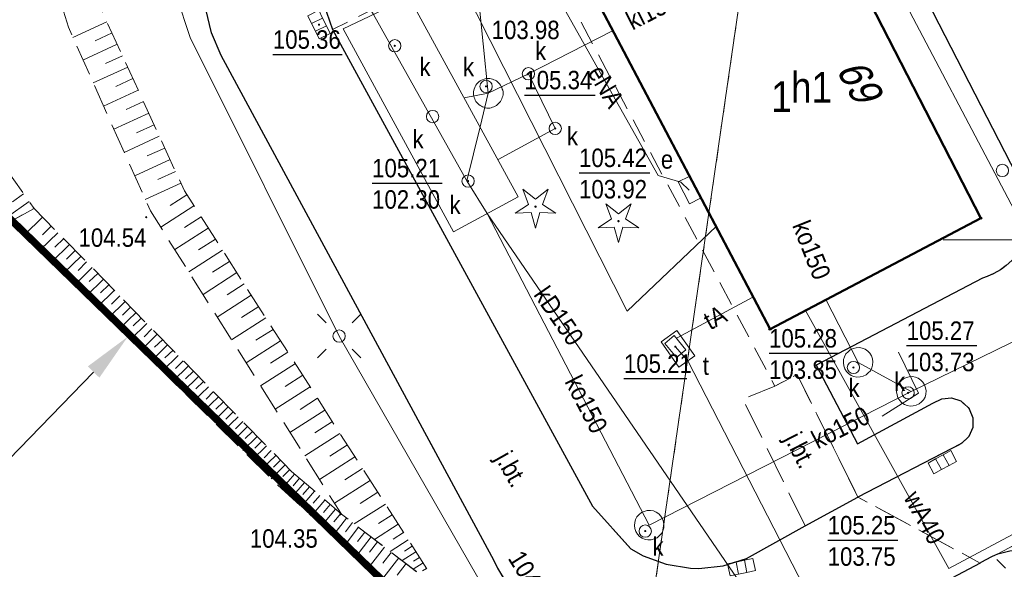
# Model space of a CAD drawing. Extents: x 7490163 to 7490671, y 5783984 to 5784563.
# Tile 12 of 43: x 7490360 to 7490400, y 5784337 to 5784359. Entities that reach past the tile are written whole.
import ezdxf
from ezdxf import colors
from ezdxf.entities.mleader import LeaderData, LeaderLine
from ezdxf.enums import TextEntityAlignment as Align
from ezdxf.math import Vec2, Vec3

# ---------------------------------------------------------------- set-up
doc = ezdxf.new("R2010")
doc.units = 0
doc.header["$MEASUREMENT"] = 0
for name, pattern in [('1.5_0.5', [2, 1.5, -0.5]), ('218-500', [1, 0.5, -0.5]), ('219-500', [0]), ('HIDDEN', [0.375, 0.25, -0.125]), ('mz1.0_0.5', [1.5, 1, -0.5]), ('mz1.25_0.5', [1.75, 1.25, -0.5])]:
    doc.linetypes.add(name, pattern=pattern)
doc.layers.get('0').update_dxf_attribs({"linetype": 'CONTINUOUS', "lineweight": 5})
doc.layers.get('0').transparency = 0.8
for name, color, linetype, transparency in [('0-Inne (niezydentyfikowane)', 7, 'CONTINUOUS', 0.8), ('218-Granica użytku', 7, 'CONTINUOUS', 0.8), ('219-Linia granicy', 7, 'CONTINUOUS', 0.8), ('238-Punkt adresowy budynku', 7, 'CONTINUOUS', 0.8), ('312-Budynek (powierzchnia)', 7, 'CONTINUOUS', 0.8), ('312-Numer ewidencyjny budynku', 7, 'CONTINUOUS', 0.8), ('312-Numer ewidencyjny budynku-Atr124', 7, 'CONTINUOUS', 0.8), ('chodnik (powierzchnia)', 7, 'CONTINUOUS', 0.8), ('drzewo iglaste (punkt)', 7, 'CONTINUOUS', 0.8), ('inna budowla (powierzchnia)', 7, 'CONTINUOUS', 0.8), ('jezdnia (powierzchnia)', 7, 'CONTINUOUS', 0.8), ('jezdnia (powierzchnia)-Atr17', 7, 'CONTINUOUS', 0.8), ('komora podziemna - przewód kanalizacyjny (powierzchnia)', 7, 'CONTINUOUS', 0.8), ('komora podziemna - przewód telekomunikacyjny (powierzchnia)', 7, 'CONTINUOUS', 0.8), ('kratka ściekowa (punkt)', 7, 'CONTINUOUS', 0.8), ('krawężnik (linia)', 7, 'CONTINUOUS', 0.8), ('latarnia (punkt)', 7, 'CONTINUOUS', 0.8), ('ogrodzenie trwałe (linia)', 7, 'CONTINUOUS', 0.8), ('podpora okrągła (punkt)', 7, 'CONTINUOUS', 0.8), ('przewód elektroenergetyczny (linia)', 7, 'CONTINUOUS', 0.8), ('przewód elektroenergetyczny (linia)-Atr1', 7, 'CONTINUOUS', 0.8), ('przewód kanalizacyjny (linia)', 7, 'CONTINUOUS', 0.8), ('przewód kanalizacyjny (linia)-Atr1', 7, 'CONTINUOUS', 0.8), ('przewód telekomunikacyjny (linia)', 7, 'CONTINUOUS', 0.8), ('przewód telekomunikacyjny (linia)-Atr1', 7, 'CONTINUOUS', 0.8), ('przewód wodociągowy (linia)', 7, 'CONTINUOUS', 0.8), ('przewód wodociągowy (linia)-Atr1', 7, 'CONTINUOUS', 0.8), ('Punkt budynku', 7, 'CONTINUOUS', 0.8), ('punkt o określonej wysokości (sieć kanalizacyjna)', 7, 'CONTINUOUS', 0.8), ('punkt o określonej wysokości (sieć kanalizacyjna)-Atr2', 7, 'CONTINUOUS', 0.8), ('punkt o określonej wysokości (sieć kanalizacyjna)-Atr3', 7, 'CONTINUOUS', 0.8), ('punkt o określonej wysokości (sieć telekomunikacyjna)', 7, 'CONTINUOUS', 0.8), ('punkt o określonej wysokości (sieć telekomunikacyjna)-Atr2', 7, 'CONTINUOUS', 0.8), ('punkt wysokościowy sztuczny', 7, 'CONTINUOUS', 0.8), ('punkt wysokościowy sztuczny-Atr2', 7, 'CONTINUOUS', 0.8), ('skarpa nieumocniona (powierzchnia)', 7, 'CONTINUOUS', 0.8), ('studzienka okrągła - przewód kanalizacyjny (punkt)', 7, 'CONTINUOUS', 0.8), ('szafa elektroenergetyczna (punkt)', 7, 'CONTINUOUS', 0.8), ('szafa elektroenergetyczna (punkt)-Atr17', 7, 'CONTINUOUS', 0.8), ('Wstawianie ramki sekcyjnej z opisem', 7, 'CONTINUOUS', 0.8), ('właz okrągły - siec kanalizacyjna (punkt)', 7, 'CONTINUOUS', 0.8), ('właz okrągły - siec kanalizacyjna (punkt)-Atr17', 7, 'CONTINUOUS', 0.8), ('właz prostokątny - siec telekomunikacyjna (punkt)', 7, 'CONTINUOUS', 0.8), ('właz prostokątny - siec telekomunikacyjna (punkt)-Atr17', 7, 'CONTINUOUS', 0.8)]:
    doc.layers.add(name, color=color, linetype=linetype, transparency=transparency)
doc.layers.add('___granice działki', color=7, linetype='CONTINUOUS', lineweight=60)
doc.styles.get("Standard").update_dxf_attribs({"font": 'txt', "width": 0.75})
doc.styles.add('WYMIAR', font='arial.ttf', dxfattribs={"width": 0.9, "height": 0.9})
doc.linetypes.add('902-500', pattern='A,3.75,0,[1,ksztalty.shx,S=0.5,R=0,X=0,Y=0],3.75', length=7.5)

# ---------------------------------------------------------------- blocks, each defined once
blk = doc.blocks.new('PW02')
at = {"linetype": 'Continuous', "lineweight": 13}
h = blk.add_hatch(color=0, dxfattribs=at)
edge = h.paths.add_edge_path()
edge.add_arc((0, 0), 0.045, 0, 360)
blk = doc.blocks.new('US05')
at = {"color": 0, "linetype": 'Continuous', "lineweight": 13}
for p, q in [((-0.525, -0.25), (-0.525, 0.25)), ((-0.525, 0.25), (-0.175, 0.25)), ((-0.175, -0.25), (-0.175, 0.25)), ((-0.175, 0.25), (0.175, 0.25)), ((0.175, -0.25), (0.175, 0.25)), ((0.175, 0.25), (0.525, 0.25)), ((0.525, -0.25), (0.525, 0.25)), ((-0.525, -0.25), (-0.175, -0.25)), ((-0.175, -0.25), (0.175, -0.25)), ((0.175, -0.25), (0.525, -0.25))]:
    blk.add_line(p, q, dxfattribs=at)
blk = doc.blocks.new('PW01')
at = {"linetype": 'Continuous', "lineweight": 13}
h = blk.add_hatch(color=0, dxfattribs=at)
edge = h.paths.add_edge_path()
edge.add_arc((0, 0), 0.045, 0, 360)
blk = doc.blocks.new('SM01')
at = {"color": 0, "linetype": 'Continuous', "lineweight": 13}
for p, q in [((-0.53, 0.531), (-0.883, 0.884)), ((0.531, 0.531), (0.884, 0.884)), ((-0.53, -0.53), (-0.883, -0.883)), ((0.531, -0.53), (0.884, -0.883))]:
    blk.add_line(p, q, dxfattribs=at)
blk.add_circle((0, 0), 0.25, dxfattribs=at)
blk = doc.blocks.new('US22')
at = {"color": 0, "linetype": 'Continuous', "lineweight": 13}
blk.add_circle((0, 0), 0.25, dxfattribs=at)
blk = doc.blocks.new('US15')
at = {"color": 0, "linetype": 'Continuous', "lineweight": 13}
blk.add_circle((0, 0), 0.25, dxfattribs=at)
blk = doc.blocks.new('US22B')
at = {"color": 0, "linetype": 'Continuous', "lineweight": 0}
blk.add_lwpolyline([(-0.375, -0.25), (0.375, -0.25), (0.375, 0.25), (-0.375, 0.25)], close=True, dxfattribs=at)
blk = doc.blocks.new('US18')
at = {"color": 0, "linetype": 'Continuous', "lineweight": 13}
for p, q in [((-0.5, -0.25), (-0.5, 0.25)), ((-0.5, 0.25), (0.5, 0.25)), ((0.5, -0.25), (0.5, 0.25)), ((-0.5, -0.25), (0.5, -0.25))]:
    blk.add_line(p, q, dxfattribs=at)
blk = doc.blocks.new('IB04')
at = {"color": 0, "linetype": 'Continuous', "lineweight": 13}
blk.add_circle((0, 0), 0.25, dxfattribs=at)
blk = doc.blocks.new('OP011')
at = {"linetype": 'Continuous', "lineweight": 13}
h = blk.add_hatch(color=0, dxfattribs=at)
edge = h.paths.add_edge_path()
edge.add_arc((0, 0), 0.05, 0, 360)
at = {"color": 0, "linetype": 'Continuous', "lineweight": 13}
for p, q in [((-0.283, 0.093), (-0.512, 0.706)), ((-0.512, 0.706), (0, 0.299)), ((0, 0.299), (0.512, 0.706)), ((0.512, 0.706), (0.283, 0.093)), ((-0.828, -0.268), (-0.283, 0.093)), ((0.283, 0.093), (0.828, -0.268)), ((-0.175, -0.24), (-0.828, -0.268)), ((0, -0.87), (-0.175, -0.24)), ((0.175, -0.24), (0, -0.87)), ((0.828, -0.268), (0.175, -0.24))]:
    blk.add_line(p, q, dxfattribs=at)
blk = doc.blocks.new('PUNKTBUD')
at = {"color": 0}
blk.add_circle((0, 0), 0.045, dxfattribs=at)
blk = doc.blocks.new('_Dot')
at = {"color": 0, "linetype": 'ByBlock', "lineweight": -2}
blk.add_line((-0.5, 0), (-1, 0), dxfattribs=at)
at = {"color": 0, "linetype": 'ByBlock', "const_width": 0.5}
blk.add_lwpolyline([(-0.25, 0, 1), (0.25, 0, 1)], format="xyb", close=True, dxfattribs=at)

msp = doc.modelspace()

# ---------------------------------------------------------------- linework, layer by layer
at = {"layer": '0-Inne (niezydentyfikowane)', "color": 7, "linetype": 'Continuous', "lineweight": 13}
for p, q in [((7490363.51, 5784358.86), (7490362.13, 5784358.23)), ((7490363.72, 5784358.41), (7490363.03, 5784358.09)), ((7490363.93, 5784357.95), (7490362.54, 5784357.31)), ((7490364.14, 5784357.48), (7490363.45, 5784357.17)), ((7490364.36, 5784357.02), (7490362.96, 5784356.38)), ((7490364.57, 5784356.56), (7490363.87, 5784356.23)), ((7490364.78, 5784356.09), (7490363.38, 5784355.44)), ((7490365, 5784355.62), (7490364.29, 5784355.3)), ((7490365.21, 5784355.15), (7490363.8, 5784354.5)), ((7490365.43, 5784354.68), (7490364.72, 5784354.35)), ((7490365.64, 5784354.21), (7490364.22, 5784353.55)), ((7490365.86, 5784353.73), (7490365.15, 5784353.41)), ((7490366.08, 5784353.26), (7490364.65, 5784352.6)), ((7490366.3, 5784352.78), (7490365.58, 5784352.45)), ((7490366.52, 5784352.3), (7490365.07, 5784351.64)), ((7490360.35, 5784351.56), (7490359.47, 5784350.93)), ((7490360.13, 5784351.87), (7490359.67, 5784351.54)), ((7490366.76, 5784351.83), (7490366.09, 5784351.4)), ((7490367.05, 5784351.38), (7490365.7, 5784350.52)), ((7490360.9, 5784350.92), (7490360.17, 5784350.21)), ((7490367.34, 5784350.93), (7490366.66, 5784350.5)), ((7490361.25, 5784350.56), (7490360.89, 5784350.21)), ((7490367.63, 5784350.48), (7490366.27, 5784349.61)), ((7490361.52, 5784350.29), (7490360.8, 5784349.59)), ((7490361.76, 5784350.05), (7490361.4, 5784349.7)), ((7490367.92, 5784350.03), (7490367.24, 5784349.59)), ((7490361.99, 5784349.81), (7490361.28, 5784349.11)), ((7490362.22, 5784349.57), (7490361.87, 5784349.22)), ((7490368.21, 5784349.58), (7490366.84, 5784348.7)), ((7490362.46, 5784349.33), (7490361.75, 5784348.65)), ((7490362.91, 5784348.87), (7490362.22, 5784348.19)), ((7490362.68, 5784349.1), (7490362.34, 5784348.76)), ((7490368.5, 5784349.12), (7490367.81, 5784348.68)), ((7490363.37, 5784348.4), (7490362.68, 5784347.73)), ((7490363.14, 5784348.63), (7490362.79, 5784348.3)), ((7490368.79, 5784348.67), (7490367.42, 5784347.78)), ((7490363.59, 5784348.17), (7490363.25, 5784347.84)), ((7490369.09, 5784348.21), (7490368.4, 5784347.76)), ((7490363.81, 5784347.94), (7490363.13, 5784347.28)), ((7490364.04, 5784347.72), (7490363.7, 5784347.39)), ((7490369.38, 5784347.75), (7490368, 5784346.86)), ((7490364.26, 5784347.49), (7490363.58, 5784346.83)), ((7490364.48, 5784347.27), (7490364.14, 5784346.94)), ((7490369.68, 5784347.29), (7490368.98, 5784346.84)), ((7490364.7, 5784347.04), (7490364.03, 5784346.39)), ((7490364.91, 5784346.82), (7490364.58, 5784346.5)), ((7490369.97, 5784346.83), (7490368.58, 5784345.93)), ((7490365.13, 5784346.6), (7490364.47, 5784345.95)), ((7490365.34, 5784346.38), (7490365.02, 5784346.06)), ((7490370.27, 5784346.36), (7490369.57, 5784345.92)), ((7490365.56, 5784346.16), (7490364.91, 5784345.52)), ((7490365.98, 5784345.73), (7490365.34, 5784345.09)), ((7490365.77, 5784345.94), (7490365.45, 5784345.63)), ((7490370.57, 5784345.9), (7490369.17, 5784345)), ((7490366.41, 5784345.3), (7490365.77, 5784344.67)), ((7490366.2, 5784345.51), (7490365.87, 5784345.2)), ((7490370.87, 5784345.43), (7490370.16, 5784344.98)), ((7490366.82, 5784344.87), (7490366.19, 5784344.25)), ((7490366.61, 5784345.08), (7490366.3, 5784344.77)), ((7490371.17, 5784344.97), (7490369.76, 5784344.06)), ((7490367.23, 5784344.45), (7490366.61, 5784343.84)), ((7490367.03, 5784344.66), (7490366.71, 5784344.35)), ((7490371.47, 5784344.5), (7490370.76, 5784344.04)), ((7490367.64, 5784344.03), (7490367.02, 5784343.43)), ((7490367.44, 5784344.24), (7490367.13, 5784343.94)), ((7490371.77, 5784344.03), (7490370.35, 5784343.12)), ((7490368.05, 5784343.62), (7490367.43, 5784343.02)), ((7490367.84, 5784343.83), (7490367.54, 5784343.52)), ((7490372.07, 5784343.56), (7490371.36, 5784343.1)), ((7490368.44, 5784343.21), (7490367.84, 5784342.62)), ((7490368.25, 5784343.42), (7490367.94, 5784343.12)), ((7490368.84, 5784342.81), (7490368.24, 5784342.22)), ((7490368.64, 5784343.01), (7490368.34, 5784342.71)), ((7490372.37, 5784343.08), (7490370.95, 5784342.17)), ((7490369.23, 5784342.41), (7490368.64, 5784341.83)), ((7490369.04, 5784342.61), (7490368.74, 5784342.32)), ((7490372.68, 5784342.61), (7490371.96, 5784342.15)), ((7490369.62, 5784342.01), (7490369.03, 5784341.44)), ((7490369.43, 5784342.21), (7490369.13, 5784341.92)), ((7490372.98, 5784342.13), (7490371.55, 5784341.22)), ((7490370, 5784341.62), (7490369.42, 5784341.05)), ((7490369.81, 5784341.82), (7490369.52, 5784341.53)), ((7490373.29, 5784341.66), (7490372.57, 5784341.2)), ((7490370.38, 5784341.23), (7490369.8, 5784340.67)), ((7490370.19, 5784341.43), (7490369.9, 5784341.14)), ((7490373.59, 5784341.18), (7490372.15, 5784340.26)), ((7490370.76, 5784340.85), (7490370.19, 5784340.29)), ((7490370.57, 5784341.04), (7490370.28, 5784340.76)), ((7490371.14, 5784340.48), (7490370.62, 5784339.88)), ((7490370.94, 5784340.66), (7490370.66, 5784340.38)), ((7490373.9, 5784340.7), (7490373.18, 5784340.24)), ((7490371.54, 5784340.14), (7490371.01, 5784339.52)), ((7490371.34, 5784340.31), (7490371.08, 5784340)), ((7490371.74, 5784339.96), (7490371.48, 5784339.65)), ((7490374.21, 5784340.22), (7490372.76, 5784339.29)), ((7490371.95, 5784339.78), (7490371.41, 5784339.15)), ((7490372.16, 5784339.6), (7490371.89, 5784339.29)), ((7490374.52, 5784339.74), (7490373.8, 5784339.28)), ((7490372.37, 5784339.42), (7490371.82, 5784338.78)), ((7490372.58, 5784339.24), (7490372.31, 5784338.91)), ((7490374.83, 5784339.26), (7490373.56, 5784338.45)), ((7490372.8, 5784339.05), (7490372.24, 5784338.39)), ((7490373.02, 5784338.87), (7490372.73, 5784338.53)), ((7490375.11, 5784338.82), (7490374.55, 5784338.47)), ((7490373.25, 5784338.69), (7490372.7, 5784337.97)), ((7490373.49, 5784338.51), (7490373.21, 5784338.13)), ((7490375.35, 5784338.44), (7490374.39, 5784337.82)), ((7490373.73, 5784338.32), (7490373.15, 5784337.55)), ((7490373.99, 5784338.12), (7490373.69, 5784337.73)), ((7490375.57, 5784338.1), (7490375.15, 5784337.83)), ((7490374.25, 5784337.92), (7490373.63, 5784337.11)), ((7490374.51, 5784337.72), (7490374.19, 5784337.3)), ((7490375.76, 5784337.8), (7490375.02, 5784337.33)), ((7490374.79, 5784337.51), (7490374.13, 5784336.65)), ((7490375.07, 5784337.29), (7490374.73, 5784336.85)), ((7490376.07, 5784337.32), (7490375.51, 5784336.96)), ((7490375.92, 5784337.55), (7490375.6, 5784337.34)), ((7490375.37, 5784337.07), (7490374.67, 5784336.16)), ((7490375.67, 5784336.84), (7490375.31, 5784336.37)), ((7490376.36, 5784336.87), (7490375.96, 5784336.61)), ((7490376.21, 5784337.09), (7490375.97, 5784336.94)), ((7490376.5, 5784336.64), (7490376.34, 5784336.54))]:
    msp.add_line(p, q, dxfattribs=at)
at = {"layer": '218-Granica użytku', "color": 3, "linetype": '218-500', "lineweight": 18, "flags": 128}
for points in [[(7490396.81, 5784412.07), (7490384.44, 5784326.69)], [(7490384.44, 5784326.69), (7490334.42, 5784375.3)]]:
    msp.add_lwpolyline(points, dxfattribs=at)
at = {"layer": '219-Linia granicy', "color": 7, "linetype": '219-500', "lineweight": 18, "flags": 128}
for points in [[(7490384.44, 5784326.69), (7490396.81, 5784412.07)], [(7490334.42, 5784375.3), (7490384.44, 5784326.69)]]:
    msp.add_lwpolyline(points, dxfattribs=at)
at = {"layer": '312-Budynek (powierzchnia)', "color": 7, "linetype": 'Continuous', "lineweight": 50, "flags": 128}
for points in [[(7490392.28, 5784364.03), (7490399.02, 5784350.88)], [(7490390.46, 5784346.37), (7490383.6, 5784359.41)], [(7490399.02, 5784350.88), (7490390.46, 5784346.37)]]:
    msp.add_lwpolyline(points, dxfattribs=at)
at = {"layer": '___granice działki', "color": 7, "linetype": 'HIDDEN', "ltscale": 20, "const_width": 0.3}
msp.add_lwpolyline([(7490408.25, 5784303.56), (7490446.66, 5784332.33), (7490405.34, 5784410.18), (7490386.33, 5784414.4), (7490334.42, 5784375.3)], close=True, dxfattribs=at)
at = {"layer": 'chodnik (powierzchnia)', "color": 7, "linetype": 'mz1.0_0.5', "lineweight": 18, "flags": 128}
for points in [[(7490381.37, 5784361.5), (7490390.66, 5784344.05), (7490391.56, 5784344.53), (7490394.03, 5784339.54), (7490398.21, 5784341.7), (7490398.25, 5784341.73), (7490398.54, 5784342), (7490398.7, 5784342.37), (7490398.7, 5784342.77), (7490398.55, 5784343.13), (7490398.51, 5784343.19), (7490398.21, 5784343.45), (7490397.83, 5784343.58), (7490397.44, 5784343.54), (7490397.08, 5784343.36), (7490394.02, 5784341.71), (7490392.34, 5784344.91), (7490399.1, 5784348.44), (7490399.29, 5784348.51), (7490399.56, 5784348.63), (7490399.82, 5784348.78), (7490400.06, 5784348.96), (7490400.28, 5784349.16), (7490400.42, 5784349.32), (7490400.61, 5784349.55), (7490400.76, 5784349.81), (7490400.89, 5784350.08), (7490400.99, 5784350.36), (7490401.01, 5784350.45), (7490401.04, 5784350.74), (7490401.04, 5784351.04), (7490401, 5784351.34), (7490400.94, 5784351.62), (7490400.85, 5784351.9), (7490400.72, 5784352.17), (7490395.38, 5784362.56), (7490394.34, 5784364.55), (7490394.29, 5784364.66), (7490394.13, 5784364.91), (7490393.92, 5784365.12), (7490393.67, 5784365.29), (7490393.63, 5784365.31), (7490393.35, 5784365.41), (7490393.05, 5784365.45), (7490392.75, 5784365.43), (7490383.22, 5784360.4), (7490381.79, 5784363.07), (7490384.95, 5784364.76), (7490384.76, 5784365.19), (7490389.96, 5784367.93), (7490391.16, 5784368.86), (7490391.23, 5784369.01), (7490391.35, 5784369.39), (7490391.39, 5784369.79), (7490391.35, 5784370.18), (7490391.23, 5784370.57), (7490391.04, 5784370.92), (7490390.78, 5784371.23), (7490390.47, 5784371.47), (7490390.11, 5784371.66), (7490389.66, 5784371.74), (7490389.26, 5784371.72), (7490388.88, 5784371.62), (7490386.44, 5784370.39), (7490386.99, 5784369.37), (7490382.57, 5784367.03), (7490383.75, 5784364.8), (7490378.27, 5784361.93), (7490376.61, 5784365.07), (7490374.74, 5784364.01), (7490373.97, 5784363.55), (7490373.25, 5784362.86), (7490372.67, 5784361.98), (7490372.33, 5784361.04), (7490372.27, 5784360.61), (7490372.32, 5784359.61), (7490372.68, 5784358.55), (7490377.38, 5784360.91), (7490378.01, 5784359.72)], [(7490383.6, 5784359.41), (7490392.28, 5784364.03), (7490399.02, 5784350.88), (7490390.46, 5784346.37)], [(7490395.55, 5784335.02), (7490399, 5784336.86), (7490399.04, 5784336.89), (7490399.47, 5784337.13), (7490399.72, 5784337.23), (7490400.21, 5784337.35), (7490400.71, 5784337.38), (7490401.2, 5784337.32), (7490401.68, 5784337.17), (7490402.6, 5784335.35), (7490403.67, 5784333.3), (7490397.86, 5784330.54)]]:
    msp.add_lwpolyline(points, close=True, dxfattribs=at)
at = {"layer": 'inna budowla (powierzchnia)', "color": 7, "linetype": 'Continuous', "lineweight": 18, "flags": 128}
msp.add_lwpolyline([(7490394.82, 5784361.81), (7490418.51, 5784374.22), (7490424.58, 5784362.5), (7490400.92, 5784350.19)], close=True, dxfattribs=at)
at = {"layer": 'jezdnia (powierzchnia)', "color": 7, "linetype": '1.5_0.5', "lineweight": 18, "flags": 128}
for points in [[(7490406.7, 5784302.4), (7490366.66, 5784272.61), (7490349.24, 5784305.67), (7490327.32, 5784347.94), (7490321.11, 5784360.45), (7490323.96, 5784363.02), (7490318.94, 5784373.06), (7490329.42, 5784380.46), (7490343.83, 5784366.09), (7490366.28, 5784344.31), (7490395.15, 5784316.36), (7490401.8, 5784308.38), (7490404.97, 5784304.36)], [(7490395.38, 5784362.56), (7490400.72, 5784352.17), (7490400.85, 5784351.9), (7490400.94, 5784351.62), (7490401, 5784351.34), (7490401.04, 5784351.04), (7490401.04, 5784350.74), (7490401.01, 5784350.45), (7490400.99, 5784350.36), (7490400.89, 5784350.08), (7490400.76, 5784349.81), (7490400.61, 5784349.55), (7490400.42, 5784349.32), (7490400.28, 5784349.16), (7490400.06, 5784348.96), (7490399.82, 5784348.78), (7490399.56, 5784348.63), (7490399.29, 5784348.51), (7490399.1, 5784348.44), (7490392.34, 5784344.91), (7490394.02, 5784341.71), (7490397.08, 5784343.36), (7490397.44, 5784343.54), (7490397.83, 5784343.58), (7490398.21, 5784343.45), (7490398.51, 5784343.19), (7490398.55, 5784343.13), (7490398.7, 5784342.77), (7490398.7, 5784342.37), (7490398.54, 5784342), (7490398.25, 5784341.73), (7490398.21, 5784341.7), (7490394.03, 5784339.54), (7490399, 5784336.86), (7490399.04, 5784336.89), (7490399.47, 5784337.13), (7490399.72, 5784337.23), (7490406.59, 5784340.96), (7490407.13, 5784341.24), (7490436.81, 5784356.08), (7490437.44, 5784356.36), (7490434.62, 5784361.99), (7490432.07, 5784361.13), (7490431.53, 5784361.14), (7490430.7, 5784361.04), (7490429.97, 5784361.08), (7490429.23, 5784361.23), (7490428.57, 5784361.55), (7490428.02, 5784362), (7490427.51, 5784362.6), (7490427.18, 5784363.2), (7490420.45, 5784375.62)], [(7490399, 5784336.86), (7490395.55, 5784335.02), (7490390.59, 5784332.39), (7490389.63, 5784332.1), (7490388.65, 5784331.92), (7490387.66, 5784331.83), (7490387.36, 5784331.83), (7490386.36, 5784331.89), (7490385.38, 5784332.05), (7490384.41, 5784332.31), (7490383.91, 5784332.49), (7490383.02, 5784332.94), (7490382.17, 5784333.47), (7490381.39, 5784334.1), (7490381.21, 5784334.27), (7490380.52, 5784335), (7490379.92, 5784335.79), (7490379.4, 5784336.65), (7490379.16, 5784337.13), (7490368.15, 5784357.49), (7490367.76, 5784358.41), (7490367.53, 5784359.38), (7490367.45, 5784360.38), (7490367.45, 5784360.54), (7490367.56, 5784361.53), (7490367.82, 5784362.5), (7490367.99, 5784362.92), (7490368.5, 5784363.78), (7490368.89, 5784364.28), (7490369.61, 5784364.98), (7490370.65, 5784365.67), (7490375.08, 5784367.98), (7490376.61, 5784365.07), (7490374.74, 5784364.01), (7490373.97, 5784363.55), (7490373.25, 5784362.86), (7490372.67, 5784361.98), (7490372.33, 5784361.04), (7490372.27, 5784360.61), (7490372.32, 5784359.61), (7490372.68, 5784358.55), (7490383.25, 5784339.17), (7490384.8, 5784337.44), (7490385.31, 5784337.15), (7490386.24, 5784336.81), (7490387.23, 5784336.65), (7490387.56, 5784336.64), (7490388.55, 5784336.75), (7490389.5, 5784337.05), (7490391.89, 5784338.37), (7490394.03, 5784339.54)], [(7490391.89, 5784338.37), (7490389.35, 5784343.53), (7490390.66, 5784344.05), (7490391.56, 5784344.53), (7490394.03, 5784339.54)], [(7490403.67, 5784333.3), (7490411.72, 5784317.83), (7490415.22, 5784319.53), (7490405.72, 5784337.64), (7490405.54, 5784338.11), (7490405.46, 5784338.6), (7490405.47, 5784339.1), (7490405.57, 5784339.59), (7490405.77, 5784340.05), (7490405.89, 5784340.25), (7490406.21, 5784340.64), (7490406.59, 5784340.96), (7490399.72, 5784337.23), (7490400.21, 5784337.35), (7490400.71, 5784337.38), (7490401.2, 5784337.32), (7490401.68, 5784337.17), (7490402.6, 5784335.35)]]:
    msp.add_lwpolyline(points, close=True, dxfattribs=at)
at = {"layer": 'komora podziemna - przewód kanalizacyjny (powierzchnia)', "color": 34, "linetype": 'Continuous', "lineweight": 18, "flags": 128}
for points in [[(7490373.12, 5784358.58), (7490375.79, 5784359.86), (7490380.23, 5784351.75), (7490377.6, 5784350.32)], [(7490379.61, 5784355.96), (7490379.61, 5784355.9), (7490379.6, 5784355.84), (7490379.58, 5784355.79), (7490379.56, 5784355.73), (7490379.54, 5784355.68), (7490379.51, 5784355.63), (7490379.47, 5784355.58), (7490379.43, 5784355.54), (7490379.39, 5784355.5), (7490379.34, 5784355.46), (7490379.29, 5784355.43), (7490379.24, 5784355.41), (7490379.18, 5784355.39), (7490379.13, 5784355.37), (7490379.07, 5784355.36), (7490379.01, 5784355.36), (7490378.95, 5784355.36), (7490378.89, 5784355.37), (7490378.84, 5784355.39), (7490378.78, 5784355.41), (7490378.73, 5784355.43), (7490378.68, 5784355.46), (7490378.63, 5784355.5), (7490378.59, 5784355.54), (7490378.55, 5784355.58), (7490378.51, 5784355.63), (7490378.48, 5784355.68), (7490378.46, 5784355.73), (7490378.44, 5784355.79), (7490378.42, 5784355.84), (7490378.41, 5784355.9), (7490378.41, 5784355.96), (7490378.41, 5784356.02), (7490378.42, 5784356.08), (7490378.44, 5784356.13), (7490378.46, 5784356.19), (7490378.48, 5784356.24), (7490378.51, 5784356.29), (7490378.55, 5784356.34), (7490378.59, 5784356.38), (7490378.63, 5784356.42), (7490378.68, 5784356.46), (7490378.73, 5784356.49), (7490378.78, 5784356.51), (7490378.84, 5784356.53), (7490378.89, 5784356.55), (7490378.95, 5784356.56), (7490379.01, 5784356.56), (7490379.07, 5784356.56), (7490379.13, 5784356.55), (7490379.18, 5784356.53), (7490379.24, 5784356.51), (7490379.29, 5784356.49), (7490379.34, 5784356.46), (7490379.39, 5784356.42), (7490379.43, 5784356.38), (7490379.47, 5784356.34), (7490379.51, 5784356.29), (7490379.54, 5784356.24), (7490379.56, 5784356.19), (7490379.58, 5784356.13), (7490379.6, 5784356.08), (7490379.61, 5784356.02)], [(7490393.57, 5784344.65), (7490393.5, 5784344.76), (7490393.46, 5784344.88), (7490393.44, 5784345), (7490393.45, 5784345.13), (7490393.48, 5784345.25), (7490393.54, 5784345.36), (7490393.63, 5784345.45), (7490393.72, 5784345.53), (7490393.84, 5784345.58), (7490393.96, 5784345.61), (7490394.09, 5784345.62), (7490394.21, 5784345.6), (7490394.32, 5784345.55), (7490394.43, 5784345.48), (7490394.51, 5784345.39), (7490394.58, 5784345.28), (7490394.62, 5784345.16), (7490394.64, 5784345.04), (7490394.63, 5784344.91), (7490394.6, 5784344.79), (7490394.54, 5784344.68), (7490394.45, 5784344.59), (7490394.36, 5784344.51), (7490394.24, 5784344.46), (7490394.12, 5784344.43), (7490393.99, 5784344.42), (7490393.87, 5784344.44), (7490393.76, 5784344.49), (7490393.65, 5784344.56)], [(7490395.73, 5784343.47), (7490395.66, 5784343.58), (7490395.62, 5784343.7), (7490395.6, 5784343.82), (7490395.61, 5784343.95), (7490395.64, 5784344.07), (7490395.7, 5784344.18), (7490395.79, 5784344.27), (7490395.88, 5784344.35), (7490396, 5784344.4), (7490396.12, 5784344.43), (7490396.25, 5784344.44), (7490396.37, 5784344.42), (7490396.48, 5784344.37), (7490396.59, 5784344.3), (7490396.67, 5784344.21), (7490396.74, 5784344.1), (7490396.78, 5784343.98), (7490396.8, 5784343.86), (7490396.79, 5784343.73), (7490396.76, 5784343.61), (7490396.7, 5784343.5), (7490396.61, 5784343.41), (7490396.52, 5784343.33), (7490396.4, 5784343.28), (7490396.28, 5784343.25), (7490396.15, 5784343.24), (7490396.03, 5784343.26), (7490395.92, 5784343.31), (7490395.81, 5784343.38)], [(7490385.08, 5784338.03), (7490385.01, 5784338.14), (7490384.97, 5784338.26), (7490384.95, 5784338.38), (7490384.96, 5784338.51), (7490384.99, 5784338.63), (7490385.05, 5784338.74), (7490385.14, 5784338.83), (7490385.23, 5784338.91), (7490385.35, 5784338.96), (7490385.47, 5784338.99), (7490385.6, 5784339), (7490385.72, 5784338.98), (7490385.83, 5784338.93), (7490385.94, 5784338.86), (7490386.02, 5784338.77), (7490386.09, 5784338.66), (7490386.13, 5784338.54), (7490386.15, 5784338.42), (7490386.14, 5784338.29), (7490386.11, 5784338.17), (7490386.05, 5784338.06), (7490385.96, 5784337.97), (7490385.87, 5784337.89), (7490385.75, 5784337.84), (7490385.63, 5784337.81), (7490385.5, 5784337.8), (7490385.38, 5784337.82), (7490385.27, 5784337.87), (7490385.16, 5784337.94)]]:
    msp.add_lwpolyline(points, close=True, dxfattribs=at)
at = {"layer": 'komora podziemna - przewód telekomunikacyjny (powierzchnia)', "color": 30, "linetype": 'Continuous', "lineweight": 18, "flags": 128}
msp.add_lwpolyline([(7490386.03, 5784345.86), (7490386.67, 5784346.31), (7490387.4, 5784345.28), (7490386.76, 5784344.82)], close=True, dxfattribs=at)
at = {"layer": 'krawężnik (linia)', "color": 7, "linetype": 'Continuous', "lineweight": 25, "flags": 128}
for points in [[(7490379.92, 5784335.79), (7490379.4, 5784336.65), (7490379.16, 5784337.13), (7490368.15, 5784357.49), (7490367.76, 5784358.41), (7490367.53, 5784359.38), (7490367.45, 5784360.38), (7490367.45, 5784360.54), (7490367.56, 5784361.53), (7490367.82, 5784362.5), (7490367.99, 5784362.92), (7490368.5, 5784363.78), (7490368.89, 5784364.28), (7490369.61, 5784364.98), (7490370.65, 5784365.67), (7490375.08, 5784367.98)], [(7490376.61, 5784365.07), (7490374.74, 5784364.01), (7490373.97, 5784363.55), (7490373.25, 5784362.86), (7490372.67, 5784361.98), (7490372.33, 5784361.04), (7490372.27, 5784360.61), (7490372.32, 5784359.61), (7490372.68, 5784358.55), (7490383.25, 5784339.17), (7490384.8, 5784337.44), (7490385.31, 5784337.15), (7490386.24, 5784336.81), (7490387.23, 5784336.65), (7490387.56, 5784336.64), (7490388.55, 5784336.75), (7490389.5, 5784337.05), (7490391.89, 5784338.37), (7490394.03, 5784339.54)], [(7490395.38, 5784362.56), (7490400.72, 5784352.17)], [(7490400.06, 5784348.96), (7490399.82, 5784348.78), (7490399.56, 5784348.63), (7490399.29, 5784348.51), (7490399.1, 5784348.44), (7490392.34, 5784344.91), (7490394.02, 5784341.71), (7490397.08, 5784343.36), (7490397.44, 5784343.54), (7490397.83, 5784343.58), (7490398.21, 5784343.45), (7490398.51, 5784343.19), (7490398.55, 5784343.13), (7490398.7, 5784342.77), (7490398.7, 5784342.37), (7490398.54, 5784342), (7490398.25, 5784341.73), (7490398.21, 5784341.7), (7490394.03, 5784339.54)], [(7490399, 5784336.86), (7490399.04, 5784336.89), (7490399.47, 5784337.13), (7490399.72, 5784337.23), (7490400.21, 5784337.35), (7490400.71, 5784337.38), (7490401.2, 5784337.32), (7490401.68, 5784337.17), (7490402.6, 5784335.35), (7490403.67, 5784333.3), (7490411.72, 5784317.83), (7490415.22, 5784319.53), (7490405.72, 5784337.64)], [(7490399, 5784336.86), (7490395.55, 5784335.02)]]:
    msp.add_lwpolyline(points, dxfattribs=at)
at = {"layer": 'ogrodzenie trwałe (linia)', "color": 7, "linetype": '902-500', "lineweight": 35, "flags": 128}
msp.add_lwpolyline([(7490401.8, 5784308.38), (7490395.15, 5784316.36), (7490366.28, 5784344.31), (7490343.83, 5784366.09), (7490329.42, 5784380.46)], dxfattribs=at)
at = {"layer": 'przewód elektroenergetyczny (linia)', "color": 1, "linetype": 'Continuous', "lineweight": 18, "flags": 128}
for points in [[(7490445.18, 5784406.62), (7490447.39, 5784407.83), (7490446.54, 5784410.71), (7490434.7, 5784408.04), (7490428.18, 5784420.54), (7490410.01, 5784410.58), (7490404.52, 5784409.59), (7490397.45, 5784410.53), (7490387.68, 5784413.44), (7490373.96, 5784403.1), (7490361.27, 5784393.32), (7490384.66, 5784347.1), (7490388.27, 5784350.54)], [(7490384.27, 5784331.04), (7490381.13, 5784333.07), (7490378.58, 5784336.27), (7490372.95, 5784346.09), (7490366.9, 5784358.23), (7490366.34, 5784359.92), (7490366.73, 5784362.48), (7490368.16, 5784367.39), (7490383.38, 5784374.97), (7490382.08, 5784377.73), (7490384.83, 5784379.13), (7490382.4, 5784384.64), (7490386.02, 5784386.41)], [(7490381.32, 5784360.79), (7490385.92, 5784352.62), (7490386.84, 5784352.34), (7490387.18, 5784352.02)]]:
    msp.add_lwpolyline(points, dxfattribs=at)
at = {"layer": 'przewód kanalizacyjny (linia)', "color": 34, "linetype": 'Continuous', "lineweight": 18, "flags": 128}
for points in [[(7490378.39, 5784361.99), (7490379.01, 5784355.96), (7490378.68, 5784354.59), (7490378.14, 5784352.4)], [(7490373.73, 5784360.21), (7490374.34, 5784359.16), (7490378.14, 5784352.4)], [(7490384.06, 5784358.5), (7490380.64, 5784356.75), (7490379.01, 5784355.96), (7490378.03, 5784355.78)], [(7490380.64, 5784356.75), (7490381.73, 5784354.53), (7490379.41, 5784353.26)], [(7490389.98, 5784334.98), (7490378.97, 5784351.07), (7490378.14, 5784352.4)], [(7490385.55, 5784338.4), (7490378.97, 5784351.07), (7490378.14, 5784352.4)], [(7490396.2, 5784343.84), (7490405.35, 5784348.31)], [(7490396.2, 5784343.84), (7490394.04, 5784345.02), (7490392.73, 5784347.57)], [(7490396.49, 5784343.77), (7490395.68, 5784345.44)], [(7490385.55, 5784338.4), (7490396.2, 5784343.84)], [(7490396.49, 5784343.77), (7490395.01, 5784342.83)]]:
    msp.add_lwpolyline(points, dxfattribs=at)
at = {"layer": 'przewód telekomunikacyjny (linia)', "color": 30, "linetype": 'Continuous', "lineweight": 18, "flags": 128}
for points in [[(7490389.76, 5784347.67), (7490386.69, 5784346.02)], [(7490386.61, 5784345.66), (7490387.12, 5784345.08), (7490394.6, 5784330.53), (7490395.13, 5784329.82)]]:
    msp.add_lwpolyline(points, dxfattribs=at)
at = {"layer": 'przewód wodociągowy (linia)', "color": 5, "linetype": 'Continuous', "lineweight": 18, "flags": 128}
msp.add_lwpolyline([(7490391.9, 5784347.13), (7490397.73, 5784336.64), (7490434.31, 5784356.18)], dxfattribs=at)
at = {"layer": 'punkt o określonej wysokości (sieć kanalizacyjna)-Atr2', "color": 7, "flags": 128}
for points in [[(7490370.257, 5784357.537), (7490373.074, 5784357.537)], [(7490380.477, 5784355.888), (7490383.357, 5784355.888)], [(7490382.7, 5784352.727), (7490385.58, 5784352.727)], [(7490374.29, 5784352.31), (7490377.133, 5784352.31)], [(7490396.01, 5784345.7), (7490398.864, 5784345.7)], [(7490390.42, 5784345.39), (7490393.268, 5784345.39)], [(7490392.802, 5784337.791), (7490395.65, 5784337.791)]]:
    msp.add_lwpolyline(points, dxfattribs=at)
at = {"layer": 'punkt o określonej wysokości (sieć telekomunikacyjna)-Atr2', "color": 7, "flags": 128}
msp.add_lwpolyline([(7490384.523, 5784344.36), (7490387.079, 5784344.36)], dxfattribs=at)
at = {"layer": 'skarpa nieumocniona (powierzchnia)', "color": 7, "linetype": 'mz1.25_0.5', "lineweight": 18, "flags": 128}
for points in [[(7490361.28, 5784365.42), (7490363.27, 5784359.39), (7490366.66, 5784351.99), (7490377.07, 5784335.76), (7490373.04, 5784338.85), (7490365.28, 5784351.18), (7490361.95, 5784358.64), (7490359.94, 5784365.28), (7490360.19, 5784382.94)], [(7490360.55, 5784351.28), (7490359.62, 5784350.76), (7490354.44, 5784356.45), (7490350.22, 5784365.92)], [(7490371.02, 5784340.58), (7490373.04, 5784338.85), (7490377.07, 5784335.76), (7490381.13, 5784331.24), (7490390.87, 5784323.29), (7490390.93, 5784323.28), (7490391.91, 5784323.08), (7490392.9, 5784322.95), (7490393.43, 5784322.91), (7490402.95, 5784325.7), (7490392.2, 5784320.74), (7490391.23, 5784320.99), (7490390.47, 5784321.26), (7490383.32, 5784328.19), (7490370.35, 5784340.13), (7490359.62, 5784350.76), (7490360.55, 5784351.28)]]:
    msp.add_lwpolyline(points, close=True, dxfattribs=at)
at = {"layer": 'Wstawianie ramki sekcyjnej z opisem', "color": 7, "linetype": 'Continuous', "lineweight": 13, "flags": 128}
msp.add_lwpolyline([(7490397.5, 5784350), (7490402.5, 5784350)], dxfattribs=at)

# ---------------------------------------------------------------- block references
at = {"layer": 'drzewo iglaste (punkt)', "color": 94, "linetype": 'Continuous', "lineweight": 13}
for p in [(7490380.93, 5784351.35), (7490384.3, 5784350.76)]:
    msp.add_blockref('OP011', p, dxfattribs=at)
at = {"layer": 'kratka ściekowa (punkt)', "color": 7, "linetype": 'Continuous', "lineweight": 18}
for p, rotation in [((7490372.13, 5784358.75), 116.241), ((7490397.46, 5784340.96), 28.722), ((7490389.3, 5784336.69), 191.7209999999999)]:
    msp.add_blockref('US05', p, dxfattribs=dict(at, rotation=rotation))
at = {"layer": 'latarnia (punkt)', "color": 7, "linetype": 'Continuous', "lineweight": 18}
for p in [(7490372.95, 5784346.09), (7490400.56, 5784336.12)]:
    msp.add_blockref('SM01', p, dxfattribs=at)
at = {"layer": 'podpora okrągła (punkt)', "color": 7, "linetype": 'Continuous', "lineweight": 13}
msp.add_blockref('IB04', (7490399.9, 5784352.82), dxfattribs=at)
at = {"layer": 'Punkt budynku', "color": 5, "linetype": 'Continuous', "lineweight": 18}
for p in [(7490399.02, 5784350.88), (7490390.46, 5784346.37)]:
    msp.add_blockref('PUNKTBUD', p, dxfattribs=at)
at = {"layer": 'punkt o określonej wysokości (sieć kanalizacyjna)', "color": 34, "linetype": 'Continuous', "lineweight": 13, "rotation": 116.241}
msp.add_blockref('PW01', (7490372.13, 5784358.75), dxfattribs=at)
at = {"layer": 'punkt o określonej wysokości (sieć kanalizacyjna)', "color": 34, "linetype": 'Continuous', "lineweight": 13}
for p in [(7490375.21, 5784357.89), (7490380.64, 5784356.75), (7490378.92, 5784356.24), (7490381.73, 5784354.53), (7490378.19, 5784352.39), (7490393.85, 5784344.81), (7490396.07, 5784343.78), (7490396.31, 5784343.68), (7490385.39, 5784338.16)]:
    msp.add_blockref('PW01', p, dxfattribs=at)
at = {"layer": 'punkt o określonej wysokości (sieć telekomunikacyjna)', "color": 30, "linetype": 'Continuous', "lineweight": 13, "rotation": 309.569}
msp.add_blockref('PW01', (7490386.61, 5784345.66), dxfattribs=at)
at = {"layer": 'punkt wysokościowy sztuczny', "color": 7, "linetype": 'Continuous', "lineweight": 13}
for p in [(7490365.11, 5784350.92), (7490373, 5784338.84)]:
    msp.add_blockref('PW02', p, dxfattribs=at)
at = {"layer": 'studzienka okrągła - przewód kanalizacyjny (punkt)', "color": 34, "linetype": 'Continuous', "lineweight": 18}
for p in [(7490380.64, 5784356.75), (7490381.73, 5784354.53)]:
    msp.add_blockref('US15', p, dxfattribs=at)
at = {"layer": 'szafa elektroenergetyczna (punkt)', "color": 7, "linetype": 'Continuous', "lineweight": 18, "rotation": 117.007}
msp.add_blockref('US18', (7490387.18, 5784352.02), dxfattribs=at)
at = {"layer": 'właz okrągły - siec kanalizacyjna (punkt)', "color": 7, "linetype": 'Continuous', "lineweight": 18}
for p in [(7490375.21, 5784357.89), (7490380.64, 5784356.75), (7490378.92, 5784356.24), (7490376.75, 5784355.01), (7490381.73, 5784354.53), (7490378.19, 5784352.39), (7490393.85, 5784344.81), (7490396.07, 5784343.78), (7490385.39, 5784338.16)]:
    msp.add_blockref('US22', p, dxfattribs=at)
at = {"layer": 'właz prostokątny - siec telekomunikacyjna (punkt)', "color": 7, "linetype": 'Continuous', "lineweight": 18, "rotation": 309.569}
msp.add_blockref('US22B', (7490386.61, 5784345.66), dxfattribs=at)

# ---------------------------------------------------------------- texts
at = {"layer": '238-Punkt adresowy budynku', "color": 7, "linetype": 'Continuous', "lineweight": 25, "oblique": 15, "width": 0.9}
msp.add_text('69', height=1.25, rotation=118.614, dxfattribs=at).set_placement((7490394.24, 5784356.19), align=Align.MIDDLE_CENTER)
at = {"layer": '312-Numer ewidencyjny budynku', "color": 7, "linetype": 'Continuous', "lineweight": 18, "width": 0.9}
msp.add_text('1', height=1.25, dxfattribs=at).set_placement((7490390.51, 5784355.2))
at = {"layer": '312-Numer ewidencyjny budynku-Atr124', "color": 7, "width": 0.9}
msp.add_text('h1', height=1.25, dxfattribs=at).set_placement((7490391.31, 5784355.2), align=Align.BOTTOM_LEFT)
at = {"layer": 'jezdnia (powierzchnia)-Atr17', "color": 7, "width": 0.9}
for rotation, p in [(297.173, (7490391.69, 5784341.448)), (299.366, (7490379.954, 5784340.68))]:
    msp.add_text('j.bt.', height=0.75, rotation=rotation, dxfattribs=at).set_placement(p, align=Align.MIDDLE_CENTER)
at = {"layer": 'przewód elektroenergetyczny (linia)-Atr1', "color": 1, "width": 0.9}
msp.add_text('eNA', height=0.75, rotation=300.344, dxfattribs=at).set_placement((7490383.798, 5784356.235), align=Align.MIDDLE_CENTER)
at = {"layer": 'przewód kanalizacyjny (linia)-Atr1', "color": 34, "width": 0.9}
for s, rotation, p in [('kl150', 27.099, (7490385.658, 5784359.332)), ('kD150', 304.78, (7490381.878, 5784346.909))]:
    msp.add_text(s, height=0.75, rotation=rotation, dxfattribs=at).set_placement(p, align=Align.MIDDLE_CENTER)
msp.add_text('ko150', height=0.75, rotation=291.689, dxfattribs=at).set_placement((7490391.35, 5784350.59))
for rotation, p in [(297.444, (7490382.43, 5784344.41)), (27.057, (7490392.23, 5784341.81))]:
    msp.add_text('ko150', height=0.75, rotation=rotation, dxfattribs=at).set_placement(p, align=Align.MIDDLE_LEFT)
at = {"layer": 'przewód telekomunikacyjny (linia)-Atr1', "color": 30, "width": 0.9}
msp.add_text('tA', height=0.75, rotation=28.256, dxfattribs=at).set_placement((7490388.225, 5784346.845), align=Align.MIDDLE_CENTER)
at = {"layer": 'przewód wodociągowy (linia)-Atr1', "color": 5, "width": 0.9}
msp.add_text('wA40', height=0.75, rotation=298.901, dxfattribs=at).set_placement((7490396.741, 5784338.713), align=Align.MIDDLE_CENTER)
at = {"layer": 'punkt o określonej wysokości (sieć kanalizacyjna)-Atr2', "color": 34, "width": 0.9}
for s, p in [('105.36', (7490370.257, 5784357.544)), ('105.34', (7490380.477, 5784355.896)), ('105.42', (7490382.7, 5784352.735)), ('105.21', (7490374.29, 5784352.317)), ('105.28', (7490390.42, 5784345.397)), ('105.27', (7490396.01, 5784345.708)), ('105.25', (7490392.802, 5784337.799))]:
    msp.add_text(s, height=0.75, dxfattribs=at).set_placement(p, align=Align.BOTTOM_LEFT)
at = {"layer": 'punkt o określonej wysokości (sieć kanalizacyjna)-Atr3', "color": 34, "width": 0.9}
for s, p in [('103.98', (7490379.149, 5784357.934)), ('103.92', (7490382.7, 5784351.459)), ('102.30', (7490374.29, 5784351.042)), ('103.73', (7490396.01, 5784344.433)), ('103.85', (7490390.42, 5784344.122)), ('103.75', (7490392.802, 5784336.524))]:
    msp.add_text(s, height=0.75, dxfattribs=at).set_placement(p, align=Align.BOTTOM_LEFT)
at = {"layer": 'punkt o określonej wysokości (sieć telekomunikacyjna)-Atr2', "color": 30, "width": 0.9}
msp.add_text('105.21', height=0.75, dxfattribs=at).set_placement((7490384.523, 5784344.368), align=Align.BOTTOM_LEFT)
at = {"layer": 'punkt wysokościowy sztuczny-Atr2', "color": 7, "width": 0.9}
for s, p in [('104.54', (7490362.359, 5784349.716)), ('104.35', (7490369.321, 5784337.483))]:
    msp.add_text(s, height=0.75, dxfattribs=at).set_placement(p)
msp.add_text('104.78', height=0.75, rotation=302.005, dxfattribs=at).set_placement((7490379.785, 5784337.053))
at = {"layer": 'szafa elektroenergetyczna (punkt)-Atr17', "color": 7, "width": 0.9}
msp.add_text('e', height=0.75, dxfattribs=at).set_placement((7490386.024, 5784353.27), align=Align.MIDDLE_LEFT)
at = {"layer": 'właz okrągły - siec kanalizacyjna (punkt)-Atr17', "color": 7, "width": 0.9}
for p in [(7490380.913, 5784357.68), (7490376.214, 5784357.031), (7490377.983, 5784357.027), (7490375.933, 5784354.095), (7490382.205, 5784354.217), (7490377.437, 5784351.42)]:
    msp.add_text('k', height=0.75, dxfattribs=at).set_placement(p, align=Align.MIDDLE_LEFT)
for p in [(7490393.65, 5784343.61), (7490395.5, 5784343.86), (7490385.68, 5784337.16)]:
    msp.add_text('k', height=0.75, dxfattribs=at).set_placement(p)
at = {"layer": 'właz prostokątny - siec telekomunikacyjna (punkt)-Atr17', "color": 7, "width": 0.9}
msp.add_text('t', height=0.75, dxfattribs=at).set_placement((7490387.728, 5784344.883), align=Align.MIDDLE_LEFT)

# ---------------------------------------------------------------- leaders
at = {"layer": '___granice działki', "color": 1, "linetype": 'Continuous', "lineweight": 30}
ml = msp.add_multileader_mtext('Standard', dxfattribs=at)
ml.set_content('WEWNĘTRZNA INSTALACJA \\PELEKTRYCZNA ZASILAJACA LATARNIĘ- \\PDO ROZBIÓRKI', color=1, style='WYMIAR')
ml.set_leader_properties()
ml.set_arrow_properties(name='DOT')
ml.build(insert=Vec2(0, 0))
ml.multileader.update_dxf_attribs({"text_right_attachment_type": 6, "dogleg_length": 0.36, "arrow_head_size": 1})
ctx = ml.context
ctx.base_point, ctx.char_height, ctx.arrow_head_size, ctx.landing_gap_size, ctx.plane_origin = Vec3(7490361.232, 5784371.477), 1.5, 1, 0, Vec3(7490389.05, 5784356.379)
ctx.right_attachment, ctx.text_align_type = 6, 2
notes = []
notes.append((ctx, [(0, (1, 1, 0), (7490397.33, 5784370.44), (-1, 0), 0.36, [(3, [(7490405.915, 5784389.88)], 0, [])])]))
ctx.mtext.insert, ctx.mtext.alignment, ctx.mtext.flow_direction = Vec3(7490396.97, 5784372.24), 3, 5
at = {"layer": '___granice działki', "color": 7, "linetype": 'Continuous', "lineweight": 30}
ml = msp.add_multileader_mtext('Standard', dxfattribs=at)
ml.set_content('GRANICA DZIAŁKI\\P INWESTORA', color=7, style='WYMIAR')
ml.set_leader_properties()
ml.build(insert=Vec2(0, 0))
ml.multileader.update_dxf_attribs({"text_right_attachment_type": 6, "dogleg_length": 0.36, "arrow_head_size": 2})
ctx = ml.context
ctx.base_point, ctx.char_height, ctx.arrow_head_size, ctx.landing_gap_size, ctx.plane_origin = Vec3(7490343.19, 5784342.101), 1.5, 2, 0, Vec3(7490361.181, 5784329.421)
ctx.right_attachment, ctx.text_align_type = 6, 2
notes.append((ctx, [(0, (1, 1, 0), (7490359.524, 5784341.064), (-1, 0), 0.36, [(3, [(7490364.362, 5784346.062)], 0, [])])]))
ctx.mtext.insert, ctx.mtext.alignment, ctx.mtext.flow_direction = Vec3(7490359.164, 5784342.864), 3, 5
for ctx, leaders in notes:
    for number, flags, end, landing, length, lines in leaders:
        leader = LeaderData()
        leader.index, (leader.has_last_leader_line, leader.has_dogleg_vector, leader.attachment_direction) = number, flags
        leader.last_leader_point, leader.dogleg_vector, leader.dogleg_length = Vec3(end), Vec3(landing), length
        for number, points, colour, breaks in lines:
            line = LeaderLine()
            line.index, line.vertices, line.color, line.breaks = number, Vec3.list(points), colors.encode_raw_color(colour), breaks
            leader.lines.append(line)
        ctx.leaders.append(leader)

doc.saveas('drawing.dxf')
